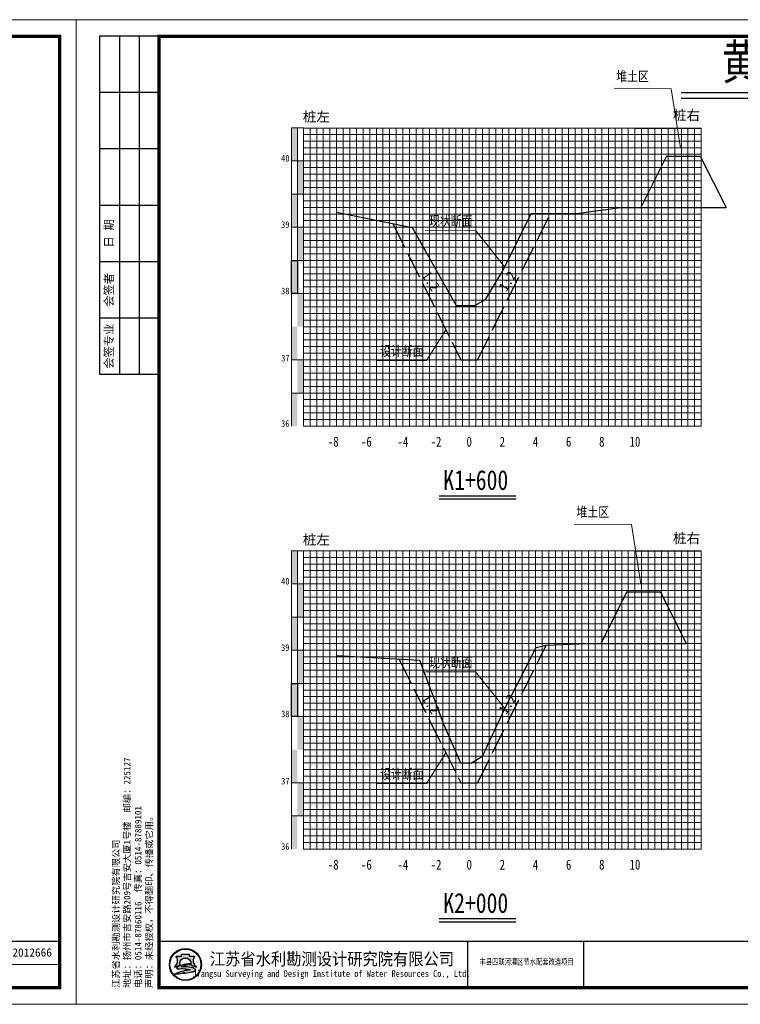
# Model space of a CAD drawing. Header units: millimetres. Extents: x -1851 to 142262423, y -629789 to 22327943.
# Tile 63 of 69: x 45664 to 45881, y 4796 to 5093. Entities that reach past the tile are written whole.
import ezdxf
from ezdxf.enums import TextEntityAlignment as Align

# ---------------------------------------------------------------- set-up
doc = ezdxf.new("R2010")
doc.units = ezdxf.units.MM
doc.linetypes.add('4415', pattern=[5, 4, -1])
for name, color, linetype, lineweight in [('2', 61, 'Continuous', 30), ('3', 8, 'Continuous', 5), ('dmx', 7, 'Continuous', 15)]:
    doc.layers.add(name, color=color, linetype=linetype, lineweight=lineweight)
doc.layers.add('DIMTEX', color=7, linetype='Continuous')
doc.layers.add('断面', color=7, linetype='Continuous')
doc.styles.add('LYJFS', font='times.ttf', dxfattribs={"width": 0.7})
doc.styles.add('STYLE2', font='txt', dxfattribs={"width": 0.8})
doc.styles.add('仿宋', font='FangSong_GB2312.ttf')
doc.styles.add('仿宋体', font='FangSong_GB2312.ttf', dxfattribs={"width": 0.8})
doc.styles.add('宋体', font='txt', dxfattribs={"height": 3.5})
doc.styles.add('等线体', font='simhei.ttf')

# ---------------------------------------------------------------- blocks, each defined once
blk = doc.blocks.new('tk')
h = blk.add_hatch(color=152)
h.dxf.hatch_style = 1
h.paths.add_polyline_path([(6876.364125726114, 854.2295714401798, 1), (6866.686434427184, 854.2295714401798, 1)])
h.paths.add_polyline_path([(6876.201261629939, 854.2295714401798, 1), (6866.84929852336, 854.2295714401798, 1)], flags=16)
h = blk.add_hatch(color=152)
h.dxf.hatch_style = 1
edge = h.paths.add_edge_path()
edge.add_arc((6873.407199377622, 851.8047045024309), 1.461698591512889, 43.31770961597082, 70.37003522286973)
edge.add_arc((6872.0275850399, 847.9366998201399), 5.568375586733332, 70.37003522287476, 84.52854590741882)
edge.add_arc((6871.440752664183, 841.8102204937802), 11.72289597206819, 84.5285459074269, 95.17746754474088)
edge.add_arc((6871.582339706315, 852.1014277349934), 1.831337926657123, 111.7965680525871, 130.9174013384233, ccw=False)
edge.add_arc((6873.47809212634, 847.3608850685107), 6.936886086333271, 98.84274785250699, 111.79656805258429, ccw=False)
edge.add_arc((6874.544451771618, 840.506451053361), 13.873772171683, 95.21036804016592, 98.84274785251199, ccw=False)
edge.add_ellipse((6871.525280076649, 854.5219636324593), major_axis=(-1.773815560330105, 0), ratio=0.8776980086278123, start_angle=172.6538623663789, end_angle=176.9129867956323)
edge.add_arc((6873.117644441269, 844.1909795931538), 10.24870363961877, 88.99992913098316, 98.52267106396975)
edge.add_arc((6872.724314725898, 846.8157053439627), 7.594670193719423, 98.5226710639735, 116.8491039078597)
edge.add_arc((6869.849912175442, 852.4939579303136), 1.230336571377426, 116.8491039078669, 139.2900683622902)
edge.add_arc((6869.065436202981, 853.1689503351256), 0.1954369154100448, 139.2900683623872, 263.050638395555)
edge.add_arc((6869.248585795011, 854.6715617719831), 1.70916902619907, 263.0506383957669, 272.136251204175)
edge.add_arc((6870.416233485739, 823.3689317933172), 29.61523112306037, 88.46268833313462, 92.13625120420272, ccw=False)
edge.add_arc((6871.07395213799, 847.876297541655), 5.099041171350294, 68.07113774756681, 88.46268833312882, ccw=False)
edge.add_arc((6875.183614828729, 831.3122526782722), 21.4080615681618, 95.91294384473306, 98.79521578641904)
edge.add_arc((6873.816328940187, 840.1492628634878), 12.46590188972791, 98.79521578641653, 117.8496747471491)
edge.add_arc((6932.315236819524, 613.7362839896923), 245.9934265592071, 104.7703900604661, 105.15790668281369, ccw=False)
edge.add_line((6869.600177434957, 851.6009245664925), (6868.796656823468, 851.2750728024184))
edge.add_arc((6890.157828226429, 754.105500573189), 99.48982566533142, 100.90627282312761, 102.39834375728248, ccw=False)
edge.add_line((6871.334059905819, 851.7983414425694), (6870.72346251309, 851.6097564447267))
edge.add_arc((6868.414090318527, 880.2016823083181), 28.68503833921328, 274.6177604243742, 279.6944367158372)
edge.add_arc((6872.474319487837, 856.4344682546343), 4.573507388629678, 279.694436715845, 287.6119267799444)
edge.add_arc((6873.358587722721, 853.648913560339), 1.650966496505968, 287.6119267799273, 311.5140981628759)
edge.add_arc((6874.270477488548, 852.6187205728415), 0.2751610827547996, 311.5140981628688, 403.3177096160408)
edge = h.paths.add_edge_path()
edge.add_arc((6875.946394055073, 855.3665725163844), 2.066422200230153, 138.9741968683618, 204.1180883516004, ccw=False)
edge.add_line((6874.387456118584, 856.7229696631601), (6872.690352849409, 856.7229696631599))
edge.add_line((6872.69035284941, 856.7229696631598), (6872.69035284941, 857.3096342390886))
edge.add_line((6872.69035284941, 857.3096342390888), (6870.360207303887, 857.3096342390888))
edge.add_line((6870.360207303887, 857.3096342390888), (6870.360207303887, 856.7229696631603))
edge.add_line((6870.360207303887, 856.7229696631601), (6868.663104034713, 856.7229696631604))
edge.add_arc((6867.104166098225, 855.3665725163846), 2.066422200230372, -24.118088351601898, 41.0258031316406, ccw=False)
edge.add_arc((6865.567634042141, 856.05447875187), 3.749914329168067, 314.34412131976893, 335.8819116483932, ccw=False)
edge.add_arc((6867.522236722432, 856.4070458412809), 3.106664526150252, 282.3877277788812, 290.1465811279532)
edge.add_arc((6864.457993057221, 864.7594382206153), 12.00340818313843, 290.1465811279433, 296.6495194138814)
edge.add_ellipse((6871.525280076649, 854.5219636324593), major_axis=(-1.773815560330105, 0), ratio=0.8776980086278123, start_angle=176.9129867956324, end_angle=378.37473811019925, ccw=False)
edge.add_ellipse((6871.525280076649, 854.5219636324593), major_axis=(-1.773815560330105, 0), ratio=0.8776980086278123, start_angle=172.653862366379, end_angle=176.9129867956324, ccw=False)
edge.add_ellipse((6871.525280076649, 854.5219636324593), major_axis=(-1.773815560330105, 0), ratio=0.8776980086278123, start_angle=161.6252618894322, end_angle=172.653862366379, ccw=False)
edge.add_arc((6878.592567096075, 864.759438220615), 12.00340818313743, 243.3504805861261, 249.853418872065)
edge.add_arc((6875.528323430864, 856.4070458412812), 3.106664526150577, 249.8534188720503, 257.61227222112)
edge.add_arc((6877.482926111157, 856.05447875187), 3.74991432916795, 204.1180883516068, 225.6558786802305, ccw=False)
at = {"lineweight": 0}
for p, q in [((6838.597780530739, 842.2295714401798), (6838.597780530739, 1139.229571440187)), ((6838.597780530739, 1139.229571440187), (7258.597780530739, 1139.229571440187)), ((7258.597780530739, 1139.229571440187), (7258.597780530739, 842.2295714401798)), ((7253.597780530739, 854.2295714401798), (7046.597780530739, 854.2295714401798)), ((7258.597780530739, 842.2295714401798), (6838.597780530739, 842.2295714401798))]:
    blk.add_line(p, q, dxfattribs=at)
for p, q in [((6863.597780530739, 1134.229571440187), (6845.597780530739, 1134.229571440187)), ((6845.597780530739, 1134.229571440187), (6845.597780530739, 1032.229571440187)), ((6851.597780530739, 1134.229571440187), (6851.597780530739, 1032.229571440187)), ((6857.597780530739, 1134.229571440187), (6857.597780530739, 1032.229571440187)), ((6863.597780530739, 1117.229571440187), (6845.597780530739, 1117.229571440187)), ((6863.597780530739, 1100.229571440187), (6845.597780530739, 1100.229571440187)), ((6863.597780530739, 1083.229571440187), (6845.597780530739, 1083.229571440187)), ((6863.597780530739, 1066.229571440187), (6845.597780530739, 1066.229571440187)), ((6863.597780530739, 1049.229571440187), (6845.597780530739, 1049.229571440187)), ((6863.597780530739, 1032.229571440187), (6845.597780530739, 1032.229571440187)), ((6956.597780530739, 861.2295714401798), (6956.597780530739, 847.2295714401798)), ((6991.597780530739, 861.2295714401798), (6991.597780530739, 847.2295714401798)), ((7046.597780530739, 861.2295714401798), (7046.597780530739, 847.2295714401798)), ((7072.597780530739, 861.2295714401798), (7072.597780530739, 847.2295714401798)), ((7091.597780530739, 861.2295714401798), (7091.597780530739, 847.2295714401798)), ((7110.597780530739, 861.2295714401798), (7110.597780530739, 847.2295714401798)), ((7129.597780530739, 861.2295714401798), (7129.597780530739, 847.2295714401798)), ((7148.597780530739, 861.2295714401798), (7148.597780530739, 847.2295714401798)), ((7167.597780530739, 861.2295714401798), (7167.597780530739, 847.2295714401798)), ((7186.597780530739, 861.2295714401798), (7186.597780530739, 847.2295714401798)), ((7204.597780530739, 861.2295714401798), (7204.597780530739, 847.2295714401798)), ((7221.597780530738, 854.2295714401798), (7221.597780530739, 847.2295714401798))]:
    blk.add_line(p, q)
at = {"lineweight": 0, "const_width": 1}
blk.add_lwpolyline([(6863.597780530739, 1134.229571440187), (7253.597780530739, 1134.229571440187), (7253.597780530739, 847.2295714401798), (6863.597780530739, 847.2295714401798)], close=True, dxfattribs=at)
at = {"lineweight": 0, "const_width": 0.4}
blk.add_lwpolyline([(7253.597780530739, 861.2295714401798), (6863.597780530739, 861.2295714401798)], dxfattribs=at)
at = {"color": 152}
for points in [[(6869.8419023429, 854.0311891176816, -0.02838203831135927), (6868.592243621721, 853.4904639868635, -0.03386732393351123), (6868.188697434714, 853.3727099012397, 0.09425397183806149), (6868.990200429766, 854.5221939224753, 0.2921547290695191), (6868.663104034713, 856.7229696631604), (6870.360207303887, 856.7229696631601), (6870.360207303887, 857.3096342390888), (6872.69035284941, 857.3096342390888), (6872.69035284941, 856.7229696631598), (6874.387456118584, 856.7229696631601, 0.29215472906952), (6874.06035972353, 854.5221939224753, 0.09425397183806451), (6874.861862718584, 853.3727099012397, -0.03386732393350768), (6874.458316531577, 853.4904639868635, -0.02838203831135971), (6873.208657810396, 854.0311891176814)], [(6873.296521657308, 854.4381220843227, 0.04157472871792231), (6871.598778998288, 854.3265098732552, 0.08013502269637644), (6869.294240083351, 853.5916630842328, 0.09823132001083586), (6868.917290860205, 853.2964201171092, 0.599439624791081), (6869.041789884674, 852.9749492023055, 0.03966424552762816), (6869.312296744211, 852.9635806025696, -0.01603031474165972), (6871.210748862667, 852.9735033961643, -0.08921046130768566), (6872.978215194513, 852.6064141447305, 0.01257694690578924), (6871.910251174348, 852.4685801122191, 0.08333285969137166), (6867.992840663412, 851.171317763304, -0.001690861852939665), (6869.600177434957, 851.6009245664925), (6868.796656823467, 851.275072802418, -0.006510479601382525), (6871.334059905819, 851.7983414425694), (6870.72346251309, 851.6097564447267, 0.02215480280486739), (6873.244469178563, 851.9262713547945, 0.03456031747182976), (6873.858117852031, 852.0753316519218, 0.1046726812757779), (6874.452855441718, 852.4126819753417, 0.4234638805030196), (6874.470673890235, 852.8074929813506, 0.1185893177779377), (6873.898248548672, 853.1814519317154, 0.06185687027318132), (6872.558528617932, 853.479704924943, 0.04649815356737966), (6870.382867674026, 853.4852866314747, -0.08362449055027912), (6870.902341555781, 853.8018397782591, -0.05658197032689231), (6872.411732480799, 854.2153190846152, -0.01585057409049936), (6873.284535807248, 854.3228965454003)]]:
    blk.add_lwpolyline(points, format="xyb", dxfattribs=at)
for radius in [4.838845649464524, 4.675981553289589]:
    blk.add_circle((6871.525280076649, 854.2295714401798), radius, dxfattribs=at)
blk.add_arc((6873.478092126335, 847.3608850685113), 6.936886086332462, 98.84274785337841, 111.7965680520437, dxfattribs=at)
for start_param, end_param in [(2.820892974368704, 6.603884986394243), (3.013378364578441, 3.087714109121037)]:
    blk.add_ellipse((6871.525280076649, 854.5219636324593), major_axis=(-1.773815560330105, 0), ratio=0.8776980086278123, start_param=start_param, end_param=end_param, dxfattribs=at)
at = {"style": '宋体'}
for s, height, width, p in [('江苏省水利勘测设计研究院有限公司', 3.75, 0.9, (6915.725099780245, 855.9804173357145)), ('丰县四联河灌区节水配套改造项目', 1.8, 0.75, (6974.43168055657, 855.1042281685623)), ('Jiangsu Surveying and Design Institute of Water Resources Co., Ltd.', 2, 0.8, (6915.552971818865, 851.2429752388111))]:
    blk.add_text(s, height=height, dxfattribs=dict(at, width=width)).set_placement(p, align=Align.MIDDLE)
at = {"style": 'LYJFS'}
for s, p in [('（阶段）', (7055.431710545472, 857.7295714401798)), ('（专业）', (7055.431710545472, 850.7295714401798))]:
    blk.add_text(s, height=2.5, dxfattribs=at).set_placement(p, align=Align.MIDDLE_CENTER)
at = {"style": '仿宋'}
blk.add_text('2018.01', height=2.5, dxfattribs=at).set_placement((7195.597780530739, 850.7295714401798), align=Align.MIDDLE)
at = {"rotation": 90}
for s, insert, char_height, attachment_point, style in [('日 期', (6848.597780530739, 1074.729571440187), 2.5, 5, '宋体'), ('会签者', (6848.597780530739, 1057.729571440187), 2.5, 5, '宋体'), ('会签专业', (6848.597780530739, 1040.729571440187), 2.5, 5, '宋体'), ('江苏省水利勘测设计研究院有限公司\\P地址：扬州市吉安路209号吉安大厦1号楼  邮编：225127\\P电话：0514-87860116  传真：0514-87889101\\P声明：未经授权，不得翻印、传播或它用。', (6861.892912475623, 847.1478961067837), 2, 7, '仿宋')]:
    blk.add_mtext(s, dxfattribs=dict(at, insert=insert, char_height=char_height, attachment_point=attachment_point, style=style))
at = {"char_height": 2.5, "attachment_point": 5, "style": '宋体'}
for s, insert in [('设计', (7065.999934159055, 857.7295714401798)), ('批 准', (7082.097780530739, 857.7295714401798)), ('核 定', (7101.035280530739, 857.701793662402)), ('审 查', (7120.028336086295, 857.702857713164)), ('校 核', (7139.063058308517, 857.7728530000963)), ('设 计', (7158.070002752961, 857.8229020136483)), ('制 图', (7177.014447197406, 857.7074956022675)), ('日 期', (7195.597780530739, 857.7295714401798)), ('甲级设计证书编号A132012666', (7229.097780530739, 857.7295714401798)), ('部分', (7065.999934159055, 850.7295714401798)), ('图 号', (7213.097780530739, 850.7295714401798))]:
    blk.add_mtext(s, dxfattribs=dict(at, insert=insert))

msp = doc.modelspace()

# ---------------------------------------------------------------- hatches: boundary and pattern name
at = {"linetype": 'Continuous'}
for points in [[(45745.86703551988, 5060.078381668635), (45747.66703551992, 5060.078381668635), (45747.66703551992, 5050.078381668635), (45745.86703551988, 5050.078381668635)], [(45747.66703551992, 5050.078381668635), (45749.46703551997, 5050.078381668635), (45749.46703551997, 5040.078381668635), (45747.66703551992, 5040.078381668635)], [(45745.86703551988, 5040.078381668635), (45747.66703551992, 5040.078381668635), (45747.66703551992, 5030.078381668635), (45745.86703551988, 5030.078381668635)], [(45747.66703551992, 5030.078381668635), (45749.46703551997, 5030.078381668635), (45749.46703551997, 5020.078381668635), (45747.66703551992, 5020.078381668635)], [(45745.86703551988, 5020.078381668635), (45747.66703551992, 5020.078381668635), (45747.66703551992, 5010.078381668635), (45745.86703551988, 5010.078381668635)], [(45747.66703551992, 5010.078381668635), (45749.46703551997, 5010.078381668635), (45749.46703551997, 5000.078381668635), (45747.66703551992, 5000.078381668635)], [(45745.86703551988, 5000.078381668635), (45747.66703551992, 5000.078381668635), (45747.66703551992, 4990.078381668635), (45745.86703551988, 4990.078381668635)], [(45747.67339627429, 4990.103106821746), (45749.47339627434, 4990.103106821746), (45749.47339627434, 4980.103106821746), (45747.67339627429, 4980.103106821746)], [(45745.86703551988, 4980.074317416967), (45747.66703551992, 4980.074317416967), (45747.66703551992, 4970.074317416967), (45745.86703551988, 4970.074317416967)], [(45745.86703551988, 4932.498381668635), (45747.66703551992, 4932.498381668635), (45747.66703551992, 4922.498381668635), (45745.86703551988, 4922.498381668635)], [(45747.66703551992, 4922.498381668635), (45749.46703551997, 4922.498381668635), (45749.46703551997, 4912.498381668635), (45747.66703551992, 4912.498381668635)], [(45745.86703551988, 4912.498381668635), (45747.66703551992, 4912.498381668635), (45747.66703551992, 4902.498381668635), (45745.86703551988, 4902.498381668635)], [(45747.66703551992, 4902.498381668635), (45749.46703551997, 4902.498381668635), (45749.46703551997, 4892.498381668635), (45747.66703551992, 4892.498381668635)], [(45745.86703551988, 4892.498381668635), (45747.66703551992, 4892.498381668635), (45747.66703551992, 4882.498381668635), (45745.86703551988, 4882.498381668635)], [(45747.66703551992, 4882.498381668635), (45749.46703551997, 4882.498381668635), (45749.46703551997, 4872.498381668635), (45747.66703551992, 4872.498381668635)], [(45745.86703551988, 4872.498381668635), (45747.66703551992, 4872.498381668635), (45747.66703551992, 4862.498381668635), (45745.86703551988, 4862.498381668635)], [(45747.67339627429, 4862.523106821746), (45749.47339627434, 4862.523106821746), (45749.47339627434, 4852.523106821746), (45747.67339627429, 4852.523106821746)], [(45745.86703551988, 4852.494317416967), (45747.66703551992, 4852.494317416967), (45747.66703551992, 4842.494317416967), (45745.86703551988, 4842.494317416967)]]:
    msp.add_hatch(color=7, dxfattribs=at).paths.add_polyline_path(points)

# ---------------------------------------------------------------- linework, layer by layer
at = {"linetype": 'Continuous', "lineweight": 20, "flags": 128}
for points in [[(45863.20756225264, 5054.001345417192), (45860.42235198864, 5071.816176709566), (45843.15082665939, 5071.98898455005)], [(45810.21739570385, 5018.078381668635), (45801.37259685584, 5029.153471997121), (45786.22120717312, 5029.127159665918)], [(45792.44877336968, 4999.114905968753), (45786.60792565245, 4989.879756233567), (45771.45653596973, 4989.853443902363)], [(45851.20756225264, 4922.567406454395), (45848.42235198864, 4940.38223774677), (45831.15082665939, 4940.555045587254)], [(45810.25857114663, 4884.917891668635), (45801.41377229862, 4895.992981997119), (45786.2623826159, 4895.966669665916)], [(45792.44877336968, 4871.534905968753), (45786.60792565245, 4862.299756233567), (45771.45653596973, 4862.273443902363)]]:
    msp.add_lwpolyline(points, dxfattribs=at)
at = {"color": 1, "linetype": '4415', "lineweight": 30, "ltscale": 2}
for points in [[(45776.39642478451, 5031.219603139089), (45796.96703551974, 4990.078381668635), (45801.96703551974, 4990.078381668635), (45824.03905873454, 5034.222428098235)], [(45778.29618055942, 4899.840091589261), (45796.96703551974, 4862.498381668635), (45801.96703551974, 4862.498381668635), (45822.72183043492, 4904.007971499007)]]:
    msp.add_lwpolyline(points, dxfattribs=at)
at = {"linetype": 'Continuous', "flags": 128}
for points in [[(45745.86703551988, 5020.078381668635), (45747.66703551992, 5020.078381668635), (45747.66703551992, 5010.078381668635), (45745.86703551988, 5010.078381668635)], [(45745.86703551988, 4892.498381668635), (45747.66703551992, 4892.498381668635), (45747.66703551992, 4882.498381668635), (45745.86703551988, 4882.498381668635)]]:
    msp.add_lwpolyline(points, close=True, dxfattribs=at)
at = {"layer": '2', "color": 7, "lineweight": 15}
for p, q in [((45849.46703551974, 5050.078381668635), (45869.46703551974, 5050.078381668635)), ((45849.46703551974, 5040.078381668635), (45869.46703551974, 5040.078381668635)), ((45849.46703551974, 5030.078381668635), (45869.46703551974, 5030.078381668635)), ((45849.46703551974, 5020.078381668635), (45869.46703551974, 5020.078381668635)), ((45849.46703551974, 5010.078381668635), (45869.46703551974, 5010.078381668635)), ((45849.46703551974, 5000.078381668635), (45869.46703551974, 5000.078381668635)), ((45849.46703551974, 4990.078381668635), (45869.46703551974, 4990.078381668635)), ((45849.46703551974, 4980.078381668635), (45869.46703551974, 4980.078381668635)), ((45849.46703551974, 4970.078381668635), (45869.46703551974, 4970.078381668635)), ((45849.46703551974, 4922.498381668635), (45869.46703551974, 4922.498381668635)), ((45849.46703551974, 4912.498381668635), (45869.46703551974, 4912.498381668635)), ((45849.46703551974, 4902.498381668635), (45869.46703551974, 4902.498381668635)), ((45849.46703551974, 4892.498381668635), (45869.46703551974, 4892.498381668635)), ((45849.46703551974, 4882.498381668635), (45869.46703551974, 4882.498381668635)), ((45849.46703551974, 4872.498381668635), (45869.46703551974, 4872.498381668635)), ((45849.46703551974, 4862.498381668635), (45869.46703551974, 4862.498381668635)), ((45849.46703551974, 4852.498381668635), (45869.46703551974, 4852.498381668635)), ((45849.46703551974, 4842.498381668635), (45869.46703551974, 4842.498381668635))]:
    msp.add_line(p, q, dxfattribs=at)
for points in [[(45749.46703551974, 5060.012281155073), (45849.46703551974, 5060.012281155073)], [(45759.46703551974, 5060.078381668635), (45759.46703551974, 4970.078381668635)], [(45769.46703551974, 5060.078381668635), (45769.46703551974, 4970.078381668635)], [(45779.46703551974, 5060.078381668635), (45779.46703551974, 4970.078381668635)], [(45789.46703551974, 5060.078381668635), (45789.46703551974, 4970.078381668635)], [(45809.46703551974, 5060.078381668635), (45809.46703551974, 4970.078381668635)], [(45819.46703551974, 5060.078381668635), (45819.46703551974, 4970.078381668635)], [(45829.46703551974, 5060.078381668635), (45829.46703551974, 4970.078381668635)], [(45839.46703551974, 5060.078381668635), (45839.46703551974, 4970.078381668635)], [(45849.46703551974, 5060.078381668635), (45849.46703551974, 4970.078381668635)], [(45859.46703551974, 5060.078381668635), (45859.46703551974, 4970.078381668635)], [(45869.46703551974, 5060.078381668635), (45869.46703551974, 4970.078381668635)], [(45749.46703551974, 5050.078381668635), (45849.46703551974, 5050.078381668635)], [(45749.46703551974, 5040.078381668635), (45849.46703551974, 5040.078381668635)], [(45749.46703551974, 5030.078381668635), (45849.46703551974, 5030.078381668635)], [(45749.46703551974, 5020.078381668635), (45849.46703551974, 5020.078381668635)], [(45749.46703551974, 5000.078381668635), (45849.46703551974, 5000.078381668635)], [(45749.46703551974, 4970.078381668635), (45849.46703551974, 4970.078381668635)], [(45749.46703551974, 4932.432281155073), (45849.46703551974, 4932.432281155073)], [(45759.46703551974, 4932.498381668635), (45759.46703551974, 4842.498381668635)], [(45769.46703551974, 4932.498381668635), (45769.46703551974, 4842.498381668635)], [(45779.46703551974, 4932.498381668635), (45779.46703551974, 4842.498381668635)], [(45789.46703551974, 4932.498381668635), (45789.46703551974, 4842.498381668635)], [(45809.46703551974, 4932.498381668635), (45809.46703551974, 4842.498381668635)], [(45819.46703551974, 4932.498381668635), (45819.46703551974, 4842.498381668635)], [(45829.46703551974, 4932.498381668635), (45829.46703551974, 4842.498381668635)], [(45839.46703551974, 4932.498381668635), (45839.46703551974, 4842.498381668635)], [(45849.46703551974, 4932.498381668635), (45849.46703551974, 4842.498381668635)], [(45859.46703551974, 4932.498381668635), (45859.46703551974, 4842.498381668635)], [(45869.46703551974, 4932.498381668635), (45869.46703551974, 4842.498381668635)], [(45749.46703551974, 4922.498381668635), (45849.46703551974, 4922.498381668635)], [(45749.46703551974, 4912.498381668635), (45849.46703551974, 4912.498381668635)], [(45749.46703551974, 4902.498381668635), (45849.46703551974, 4902.498381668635)], [(45749.46703551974, 4892.498381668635), (45849.46703551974, 4892.498381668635)], [(45749.46703551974, 4872.498381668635), (45849.46703551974, 4872.498381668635)], [(45749.46703551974, 4842.498381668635), (45849.46703551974, 4842.498381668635)]]:
    msp.add_lwpolyline(points, dxfattribs=at)
at = {"layer": '2', "color": 3, "lineweight": 15}
for points in [[(45799.46703551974, 5060.078381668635), (45799.46703551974, 4970.078381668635)], [(45799.46703551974, 4932.498381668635), (45799.46703551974, 4842.498381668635)]]:
    msp.add_lwpolyline(points, dxfattribs=at)
at = {"layer": '2', "color": 7, "lineweight": 15, "flags": 128}
for points in [[(45749.46703551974, 5010.078381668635), (45849.46703551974, 5010.078381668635)], [(45749.46703551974, 4882.498381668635), (45849.46703551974, 4882.498381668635)]]:
    msp.add_lwpolyline(points, dxfattribs=at)
at = {"layer": '2', "color": 0, "lineweight": 15}
for points in [[(45749.46703551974, 4990.078381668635), (45849.46703551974, 4990.078381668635)], [(45749.46703551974, 4980.078381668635), (45849.46703551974, 4980.078381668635)], [(45749.46703551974, 4862.498381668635), (45849.46703551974, 4862.498381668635)], [(45749.46703551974, 4852.498381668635), (45849.46703551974, 4852.498381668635)]]:
    msp.add_lwpolyline(points, dxfattribs=at)
at = {"layer": '3', "lineweight": 5}
for p, q in [((45849.46703551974, 5058.078381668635), (45869.46703551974, 5058.078381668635)), ((45849.46703551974, 5056.078381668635), (45869.46703551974, 5056.078381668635)), ((45849.46703551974, 5054.078381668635), (45869.46703551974, 5054.078381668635)), ((45849.46703551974, 5052.078381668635), (45869.46703551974, 5052.078381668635)), ((45849.46703551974, 5048.078381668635), (45869.46703551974, 5048.078381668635)), ((45849.46703551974, 5046.078381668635), (45869.46703551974, 5046.078381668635)), ((45849.46703551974, 5044.078381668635), (45869.46703551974, 5044.078381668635)), ((45849.46703551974, 5042.078381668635), (45869.46703551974, 5042.078381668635)), ((45849.46703551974, 5038.078381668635), (45869.46703551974, 5038.078381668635)), ((45849.46703551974, 5036.078381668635), (45869.46703551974, 5036.078381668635)), ((45849.46703551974, 5034.078381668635), (45869.46703551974, 5034.078381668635)), ((45849.46703551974, 5032.078381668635), (45869.46703551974, 5032.078381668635)), ((45849.46703551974, 5028.078381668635), (45869.46703551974, 5028.078381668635)), ((45849.46703551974, 5026.078381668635), (45869.46703551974, 5026.078381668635)), ((45849.46703551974, 5024.078381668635), (45869.46703551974, 5024.078381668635)), ((45849.46703551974, 5022.078381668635), (45869.46703551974, 5022.078381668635)), ((45849.46703551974, 5018.078381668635), (45869.46703551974, 5018.078381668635)), ((45849.46703551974, 5016.078381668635), (45869.46703551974, 5016.078381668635)), ((45849.46703551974, 5014.078381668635), (45869.46703551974, 5014.078381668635)), ((45849.46703551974, 5012.078381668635), (45869.46703551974, 5012.078381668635)), ((45849.46703551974, 5008.078381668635), (45869.46703551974, 5008.078381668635)), ((45849.46703551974, 5006.078381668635), (45869.46703551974, 5006.078381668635)), ((45849.46703551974, 5004.078381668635), (45869.46703551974, 5004.078381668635)), ((45849.46703551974, 5002.078381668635), (45869.46703551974, 5002.078381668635)), ((45849.46703551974, 4998.078381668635), (45869.46703551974, 4998.078381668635)), ((45849.46703551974, 4996.078381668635), (45869.46703551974, 4996.078381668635)), ((45849.46703551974, 4994.078381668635), (45869.46703551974, 4994.078381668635)), ((45849.46703551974, 4992.078381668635), (45869.46703551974, 4992.078381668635)), ((45849.46703551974, 4988.078381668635), (45869.46703551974, 4988.078381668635)), ((45849.46703551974, 4986.078381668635), (45869.46703551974, 4986.078381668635)), ((45849.46703551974, 4984.078381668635), (45869.46703551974, 4984.078381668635)), ((45849.46703551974, 4982.078381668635), (45869.46703551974, 4982.078381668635)), ((45849.46703551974, 4978.078381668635), (45869.46703551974, 4978.078381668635)), ((45849.46703551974, 4976.078381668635), (45869.46703551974, 4976.078381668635)), ((45849.46703551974, 4974.078381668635), (45869.46703551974, 4974.078381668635)), ((45849.46703551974, 4972.078381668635), (45869.46703551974, 4972.078381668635)), ((45849.46703551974, 4930.498381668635), (45869.46703551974, 4930.498381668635)), ((45849.46703551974, 4928.498381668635), (45869.46703551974, 4928.498381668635)), ((45849.46703551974, 4926.498381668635), (45869.46703551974, 4926.498381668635)), ((45849.46703551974, 4924.498381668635), (45869.46703551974, 4924.498381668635)), ((45849.46703551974, 4920.498381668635), (45869.46703551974, 4920.498381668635)), ((45849.46703551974, 4918.498381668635), (45869.46703551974, 4918.498381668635)), ((45849.46703551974, 4916.498381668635), (45869.46703551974, 4916.498381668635)), ((45849.46703551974, 4914.498381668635), (45869.46703551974, 4914.498381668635)), ((45849.46703551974, 4910.498381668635), (45869.46703551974, 4910.498381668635)), ((45849.46703551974, 4908.498381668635), (45869.46703551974, 4908.498381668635)), ((45849.46703551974, 4906.498381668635), (45869.46703551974, 4906.498381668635)), ((45849.46703551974, 4904.498381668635), (45869.46703551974, 4904.498381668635)), ((45849.46703551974, 4900.498381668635), (45869.46703551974, 4900.498381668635)), ((45849.46703551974, 4898.498381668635), (45869.46703551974, 4898.498381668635)), ((45849.46703551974, 4896.498381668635), (45869.46703551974, 4896.498381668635)), ((45849.46703551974, 4894.498381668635), (45869.46703551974, 4894.498381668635)), ((45849.46703551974, 4890.498381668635), (45869.46703551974, 4890.498381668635)), ((45849.46703551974, 4888.498381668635), (45869.46703551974, 4888.498381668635)), ((45849.46703551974, 4886.498381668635), (45869.46703551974, 4886.498381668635)), ((45849.46703551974, 4884.498381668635), (45869.46703551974, 4884.498381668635)), ((45849.46703551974, 4880.498381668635), (45869.46703551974, 4880.498381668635)), ((45849.46703551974, 4878.498381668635), (45869.46703551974, 4878.498381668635)), ((45849.46703551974, 4876.498381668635), (45869.46703551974, 4876.498381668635)), ((45849.46703551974, 4874.498381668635), (45869.46703551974, 4874.498381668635)), ((45849.46703551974, 4870.498381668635), (45869.46703551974, 4870.498381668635)), ((45849.46703551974, 4868.498381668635), (45869.46703551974, 4868.498381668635)), ((45849.46703551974, 4866.498381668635), (45869.46703551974, 4866.498381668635)), ((45849.46703551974, 4864.498381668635), (45869.46703551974, 4864.498381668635)), ((45849.46703551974, 4860.498381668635), (45869.46703551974, 4860.498381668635)), ((45849.46703551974, 4858.498381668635), (45869.46703551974, 4858.498381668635)), ((45849.46703551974, 4856.498381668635), (45869.46703551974, 4856.498381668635)), ((45849.46703551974, 4854.498381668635), (45869.46703551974, 4854.498381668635)), ((45849.46703551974, 4850.498381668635), (45869.46703551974, 4850.498381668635)), ((45849.46703551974, 4848.498381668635), (45869.46703551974, 4848.498381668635)), ((45849.46703551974, 4846.498381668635), (45869.46703551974, 4846.498381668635)), ((45849.46703551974, 4844.498381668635), (45869.46703551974, 4844.498381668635))]:
    msp.add_line(p, q, dxfattribs=at)
for points in [[(45749.46703551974, 5058.078381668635), (45849.46703551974, 5058.078381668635)], [(45751.46703551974, 5060.078381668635), (45751.46703551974, 4970.078381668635)], [(45753.46703551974, 5060.078381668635), (45753.46703551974, 4970.078381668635)], [(45755.46703551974, 5060.078381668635), (45755.46703551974, 4970.078381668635)], [(45757.46703551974, 5060.078381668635), (45757.46703551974, 4970.078381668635)], [(45761.46703551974, 5060.078381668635), (45761.46703551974, 4970.078381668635)], [(45763.46703551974, 5060.078381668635), (45763.46703551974, 4970.078381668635)], [(45765.46703551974, 5060.078381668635), (45765.46703551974, 4970.078381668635)], [(45767.46703551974, 5060.078381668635), (45767.46703551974, 4970.078381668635)], [(45771.46703551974, 5060.078381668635), (45771.46703551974, 4970.078381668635)], [(45773.46703551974, 5060.078381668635), (45773.46703551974, 4970.078381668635)], [(45775.46703551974, 5060.078381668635), (45775.46703551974, 4970.078381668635)], [(45777.46703551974, 5060.078381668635), (45777.46703551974, 4970.078381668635)], [(45781.46703551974, 5060.078381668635), (45781.46703551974, 4970.078381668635)], [(45783.46703551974, 5060.078381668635), (45783.46703551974, 4970.078381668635)], [(45785.46703551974, 5060.078381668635), (45785.46703551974, 4970.078381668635)], [(45787.46703551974, 5060.078381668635), (45787.46703551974, 4970.078381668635)], [(45791.46703551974, 5060.078381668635), (45791.46703551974, 4970.078381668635)], [(45793.46703551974, 5060.078381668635), (45793.46703551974, 4970.078381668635)], [(45795.46703551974, 5060.078381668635), (45795.46703551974, 4970.078381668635)], [(45797.46703551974, 5060.078381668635), (45797.46703551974, 4970.078381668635)], [(45801.46703551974, 5060.078381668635), (45801.46703551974, 4970.078381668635)], [(45803.46703551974, 5060.078381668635), (45803.46703551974, 4970.078381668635)], [(45805.46703551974, 5060.078381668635), (45805.46703551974, 4970.078381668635)], [(45807.46703551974, 5060.078381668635), (45807.46703551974, 4970.078381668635)], [(45811.46703551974, 5060.078381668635), (45811.46703551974, 4970.078381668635)], [(45813.46703551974, 5060.078381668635), (45813.46703551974, 4970.078381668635)], [(45815.46703551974, 5060.078381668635), (45815.46703551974, 4970.078381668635)], [(45817.46703551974, 5060.078381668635), (45817.46703551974, 4970.078381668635)], [(45821.46703551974, 5060.078381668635), (45821.46703551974, 4970.078381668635)], [(45823.46703551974, 5060.078381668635), (45823.46703551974, 4970.078381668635)], [(45825.46703551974, 5060.078381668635), (45825.46703551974, 4970.078381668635)], [(45827.46703551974, 5060.078381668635), (45827.46703551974, 4970.078381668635)], [(45831.46703551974, 5060.078381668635), (45831.46703551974, 4970.078381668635)], [(45833.46703551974, 5060.078381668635), (45833.46703551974, 4970.078381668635)], [(45835.46703551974, 5060.078381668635), (45835.46703551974, 4970.078381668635)], [(45837.46703551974, 5060.078381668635), (45837.46703551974, 4970.078381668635)], [(45841.46703551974, 5060.078381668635), (45841.46703551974, 4970.078381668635)], [(45843.46703551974, 5060.078381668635), (45843.46703551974, 4970.078381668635)], [(45845.46703551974, 5060.078381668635), (45845.46703551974, 4970.078381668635)], [(45847.46703551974, 5060.078381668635), (45847.46703551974, 4970.078381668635)], [(45851.46703551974, 5060.078381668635), (45851.46703551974, 4970.078381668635)], [(45853.46703551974, 5060.078381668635), (45853.46703551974, 4970.078381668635)], [(45855.46703551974, 5060.078381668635), (45855.46703551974, 4970.078381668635)], [(45857.46703551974, 5060.078381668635), (45857.46703551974, 4970.078381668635)], [(45861.46703551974, 5060.078381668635), (45861.46703551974, 4970.078381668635)], [(45863.46703551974, 5060.078381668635), (45863.46703551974, 4970.078381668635)], [(45865.46703551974, 5060.078381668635), (45865.46703551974, 4970.078381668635)], [(45867.46703551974, 5060.078381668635), (45867.46703551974, 4970.078381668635)], [(45749.46703551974, 5056.078381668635), (45849.46703551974, 5056.078381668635)], [(45749.46703551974, 5054.078381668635), (45849.46703551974, 5054.078381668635)], [(45749.46703551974, 5052.078381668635), (45849.46703551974, 5052.078381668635)], [(45749.46703551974, 5048.078381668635), (45849.46703551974, 5048.078381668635)], [(45749.46703551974, 5046.078381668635), (45849.46703551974, 5046.078381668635)], [(45749.46703551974, 5044.078381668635), (45849.46703551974, 5044.078381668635)], [(45749.46703551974, 5042.078381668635), (45849.46703551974, 5042.078381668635)], [(45749.46703551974, 5038.078381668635), (45849.46703551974, 5038.078381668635)], [(45749.46703551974, 5036.078381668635), (45849.46703551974, 5036.078381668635)], [(45749.46703551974, 5034.078381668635), (45849.46703551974, 5034.078381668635)], [(45749.46703551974, 5032.078381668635), (45849.46703551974, 5032.078381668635)], [(45749.46703551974, 5028.078381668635), (45849.46703551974, 5028.078381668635)], [(45749.46703551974, 5026.078381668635), (45849.46703551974, 5026.078381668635)], [(45749.46703551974, 5024.078381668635), (45849.46703551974, 5024.078381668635)], [(45749.46703551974, 5022.078381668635), (45849.46703551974, 5022.078381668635)], [(45749.46703551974, 5018.078381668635), (45849.46703551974, 5018.078381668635)], [(45749.46703551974, 5016.078381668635), (45849.46703551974, 5016.078381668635)], [(45749.46703551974, 5014.078381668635), (45849.46703551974, 5014.078381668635)], [(45749.46703551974, 5012.078381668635), (45849.46703551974, 5012.078381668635)], [(45749.46703551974, 5008.078381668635), (45849.46703551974, 5008.078381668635)], [(45749.46703551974, 5006.078381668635), (45849.46703551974, 5006.078381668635)], [(45749.46703551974, 5004.078381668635), (45849.46703551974, 5004.078381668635)], [(45749.46703551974, 5002.078381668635), (45849.46703551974, 5002.078381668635)], [(45749.46703551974, 4998.078381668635), (45849.46703551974, 4998.078381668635)], [(45749.46703551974, 4996.078381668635), (45849.46703551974, 4996.078381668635)], [(45749.46703551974, 4994.078381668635), (45849.46703551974, 4994.078381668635)], [(45749.46703551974, 4992.078381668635), (45849.46703551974, 4992.078381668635)], [(45749.46703551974, 4988.078381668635), (45849.46703551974, 4988.078381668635)], [(45749.46703551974, 4986.078381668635), (45849.46703551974, 4986.078381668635)], [(45749.46703551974, 4984.078381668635), (45849.46703551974, 4984.078381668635)], [(45749.46703551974, 4982.078381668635), (45849.46703551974, 4982.078381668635)], [(45749.46703551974, 4978.078381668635), (45849.46703551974, 4978.078381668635)], [(45749.46703551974, 4976.078381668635), (45849.46703551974, 4976.078381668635)], [(45749.46703551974, 4974.078381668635), (45849.46703551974, 4974.078381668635)], [(45749.46703551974, 4972.078381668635), (45849.46703551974, 4972.078381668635)], [(45749.46703551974, 4930.498381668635), (45849.46703551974, 4930.498381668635)], [(45751.46703551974, 4932.498381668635), (45751.46703551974, 4842.498381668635)], [(45753.46703551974, 4932.498381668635), (45753.46703551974, 4842.498381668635)], [(45755.46703551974, 4932.498381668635), (45755.46703551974, 4842.498381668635)], [(45757.46703551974, 4932.498381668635), (45757.46703551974, 4842.498381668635)], [(45761.46703551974, 4932.498381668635), (45761.46703551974, 4842.498381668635)], [(45763.46703551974, 4932.498381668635), (45763.46703551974, 4842.498381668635)], [(45765.46703551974, 4932.498381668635), (45765.46703551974, 4842.498381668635)], [(45767.46703551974, 4932.498381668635), (45767.46703551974, 4842.498381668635)], [(45771.46703551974, 4932.498381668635), (45771.46703551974, 4842.498381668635)], [(45773.46703551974, 4932.498381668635), (45773.46703551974, 4842.498381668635)], [(45775.46703551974, 4932.498381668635), (45775.46703551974, 4842.498381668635)], [(45777.46703551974, 4932.498381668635), (45777.46703551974, 4842.498381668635)], [(45781.46703551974, 4932.498381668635), (45781.46703551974, 4842.498381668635)], [(45783.46703551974, 4932.498381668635), (45783.46703551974, 4842.498381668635)], [(45785.46703551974, 4932.498381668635), (45785.46703551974, 4842.498381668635)], [(45787.46703551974, 4932.498381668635), (45787.46703551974, 4842.498381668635)], [(45791.46703551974, 4932.498381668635), (45791.46703551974, 4842.498381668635)], [(45793.46703551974, 4932.498381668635), (45793.46703551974, 4842.498381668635)], [(45795.46703551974, 4932.498381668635), (45795.46703551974, 4842.498381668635)], [(45797.46703551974, 4932.498381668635), (45797.46703551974, 4842.498381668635)], [(45801.46703551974, 4932.498381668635), (45801.46703551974, 4842.498381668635)], [(45803.46703551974, 4932.498381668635), (45803.46703551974, 4842.498381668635)], [(45805.46703551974, 4932.498381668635), (45805.46703551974, 4842.498381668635)], [(45807.46703551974, 4932.498381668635), (45807.46703551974, 4842.498381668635)], [(45811.46703551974, 4932.498381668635), (45811.46703551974, 4842.498381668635)], [(45813.46703551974, 4932.498381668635), (45813.46703551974, 4842.498381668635)], [(45815.46703551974, 4932.498381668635), (45815.46703551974, 4842.498381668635)], [(45817.46703551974, 4932.498381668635), (45817.46703551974, 4842.498381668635)], [(45821.46703551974, 4932.498381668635), (45821.46703551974, 4842.498381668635)], [(45823.46703551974, 4932.498381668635), (45823.46703551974, 4842.498381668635)], [(45825.46703551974, 4932.498381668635), (45825.46703551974, 4842.498381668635)], [(45827.46703551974, 4932.498381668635), (45827.46703551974, 4842.498381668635)], [(45831.46703551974, 4932.498381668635), (45831.46703551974, 4842.498381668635)], [(45833.46703551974, 4932.498381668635), (45833.46703551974, 4842.498381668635)], [(45835.46703551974, 4932.498381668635), (45835.46703551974, 4842.498381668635)], [(45837.46703551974, 4932.498381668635), (45837.46703551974, 4842.498381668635)], [(45841.46703551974, 4932.498381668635), (45841.46703551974, 4842.498381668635)], [(45843.46703551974, 4932.498381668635), (45843.46703551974, 4842.498381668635)], [(45845.46703551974, 4932.498381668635), (45845.46703551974, 4842.498381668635)], [(45847.46703551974, 4932.498381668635), (45847.46703551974, 4842.498381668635)], [(45851.46703551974, 4932.498381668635), (45851.46703551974, 4842.498381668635)], [(45853.46703551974, 4932.498381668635), (45853.46703551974, 4842.498381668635)], [(45855.46703551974, 4932.498381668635), (45855.46703551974, 4842.498381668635)], [(45857.46703551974, 4932.498381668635), (45857.46703551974, 4842.498381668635)], [(45861.46703551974, 4932.498381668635), (45861.46703551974, 4842.498381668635)], [(45863.46703551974, 4932.498381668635), (45863.46703551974, 4842.498381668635)], [(45865.46703551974, 4932.498381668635), (45865.46703551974, 4842.498381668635)], [(45867.46703551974, 4932.498381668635), (45867.46703551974, 4842.498381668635)], [(45749.46703551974, 4928.498381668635), (45849.46703551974, 4928.498381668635)], [(45749.46703551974, 4926.498381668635), (45849.46703551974, 4926.498381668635)], [(45749.46703551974, 4924.498381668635), (45849.46703551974, 4924.498381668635)], [(45749.46703551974, 4920.498381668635), (45849.46703551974, 4920.498381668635)], [(45749.46703551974, 4918.498381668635), (45849.46703551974, 4918.498381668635)], [(45749.46703551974, 4916.498381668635), (45849.46703551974, 4916.498381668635)], [(45749.46703551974, 4914.498381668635), (45849.46703551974, 4914.498381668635)], [(45749.46703551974, 4910.498381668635), (45849.46703551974, 4910.498381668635)], [(45749.46703551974, 4908.498381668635), (45849.46703551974, 4908.498381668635)], [(45749.46703551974, 4906.498381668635), (45849.46703551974, 4906.498381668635)], [(45749.46703551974, 4904.498381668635), (45849.46703551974, 4904.498381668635)], [(45749.46703551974, 4900.498381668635), (45849.46703551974, 4900.498381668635)], [(45749.46703551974, 4898.498381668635), (45849.46703551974, 4898.498381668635)], [(45749.46703551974, 4896.498381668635), (45849.46703551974, 4896.498381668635)], [(45749.46703551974, 4894.498381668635), (45849.46703551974, 4894.498381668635)], [(45749.46703551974, 4890.498381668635), (45849.46703551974, 4890.498381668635)], [(45749.46703551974, 4888.498381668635), (45849.46703551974, 4888.498381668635)], [(45749.46703551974, 4886.498381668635), (45849.46703551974, 4886.498381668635)], [(45749.46703551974, 4884.498381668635), (45849.46703551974, 4884.498381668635)], [(45749.46703551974, 4880.498381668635), (45849.46703551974, 4880.498381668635)], [(45749.46703551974, 4878.498381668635), (45849.46703551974, 4878.498381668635)], [(45749.46703551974, 4876.498381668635), (45849.46703551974, 4876.498381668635)], [(45749.46703551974, 4874.498381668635), (45849.46703551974, 4874.498381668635)], [(45749.46703551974, 4870.498381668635), (45849.46703551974, 4870.498381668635)], [(45749.46703551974, 4868.498381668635), (45849.46703551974, 4868.498381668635)], [(45749.46703551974, 4866.498381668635), (45849.46703551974, 4866.498381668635)], [(45749.46703551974, 4864.498381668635), (45849.46703551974, 4864.498381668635)], [(45749.46703551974, 4860.498381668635), (45849.46703551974, 4860.498381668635)], [(45749.46703551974, 4858.498381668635), (45849.46703551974, 4858.498381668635)], [(45749.46703551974, 4856.498381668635), (45849.46703551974, 4856.498381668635)], [(45749.46703551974, 4854.498381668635), (45849.46703551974, 4854.498381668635)], [(45749.46703551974, 4850.498381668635), (45849.46703551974, 4850.498381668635)], [(45749.46703551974, 4848.498381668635), (45849.46703551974, 4848.498381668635)], [(45749.46703551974, 4846.498381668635), (45849.46703551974, 4846.498381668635)], [(45749.46703551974, 4844.498381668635), (45849.46703551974, 4844.498381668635)]]:
    msp.add_lwpolyline(points, dxfattribs=at)
at = {"layer": '3', "color": 0, "lineweight": 5}
for points in [[(45745.86703551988, 4990.078381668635), (45849.46703551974, 4990.078381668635)], [(45745.86703551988, 4980.078381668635), (45849.46703551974, 4980.078381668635)], [(45745.86703551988, 4862.498381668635), (45849.46703551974, 4862.498381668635)], [(45745.86703551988, 4852.498381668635), (45849.46703551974, 4852.498381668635)]]:
    msp.add_lwpolyline(points, dxfattribs=at)
at = {"layer": 'DIMTEX', "color": 7, "linetype": 'Continuous'}
for p, q in [((45863.44484780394, 5070.727422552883), (45996.04628870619, 5070.727422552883)), ((45863.40898716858, 5069.043232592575), (45996.04628870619, 5069.043232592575))]:
    msp.add_line(p, q, dxfattribs=at)
at = {"layer": 'DIMTEX', "linetype": 'Continuous'}
for p, q in [((45790.3934130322, 4948.143674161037), (45813.57264821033, 4948.143674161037)), ((45790.3934130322, 4820.563674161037), (45813.57264821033, 4820.563674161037))]:
    msp.add_line(p, q, dxfattribs=at)
at = {"layer": 'DIMTEX', "color": 1, "linetype": 'Continuous'}
for p, q in [((45790.41390482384, 4949.10606842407), (45813.57264821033, 4949.10606842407)), ((45790.41390482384, 4821.52606842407), (45813.57264821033, 4821.52606842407))]:
    msp.add_line(p, q, dxfattribs=at)
at = {"layer": 'dmx', "linetype": 'Continuous', "lineweight": 30}
for p, q in [((45858.98902749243, 5051.564275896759), (45851.20756225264, 5036.001345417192)), ((45858.98902749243, 5051.564275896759), (45869.179876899, 5051.564275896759)), ((45869.179876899, 5051.564275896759), (45876.96134213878, 5036.001345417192)), ((45843.20756225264, 5036.001345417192), (45876.96134213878, 5036.001345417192)), ((45846.98902749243, 4920.130336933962), (45839.20756225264, 4904.567406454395)), ((45846.98902749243, 4920.130336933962), (45857.179876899, 4920.130336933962)), ((45857.179876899, 4920.130336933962), (45864.96134213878, 4904.567406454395)), ((45831.20756225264, 4904.567406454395), (45864.96134213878, 4904.567406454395))]:
    msp.add_line(p, q, dxfattribs=at)
at = {"layer": 'dmx', "linetype": 'Continuous', "lineweight": 30, "flags": 128}
for points in [[(45759.46703551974, 5034.633562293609), (45782.26140997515, 5030.036877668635), (45795.52421497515, 5006.506451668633), (45801.20823739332, 5006.52909680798), (45804.42555497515, 5008.250225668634), (45809.73364497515, 5017.100781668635), (45818.19580997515, 5034.201763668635), (45831.87331997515, 5034.250133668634), (45844.29265997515, 5035.911053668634)], [(45759.46703551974, 4900.868129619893), (45784.42960114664, 4899.505217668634), (45791.85012114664, 4880.015165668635), (45796.8127889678, 4868.498381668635), (45800.11665114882, 4868.498381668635), (45803.46703551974, 4870.498381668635), (45810.25857114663, 4884.917891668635), (45819.64194614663, 4903.322279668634), (45822.56469114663, 4904.001525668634), (45832.65478114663, 4904.415419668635)]]:
    msp.add_lwpolyline(points, dxfattribs=at)
at = {"layer": '断面'}
for p, q in [((45849.46703551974, 5060.012281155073), (45869.46703551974, 5060.012281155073)), ((45849.46703551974, 4932.432281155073), (45869.46703551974, 4932.432281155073))]:
    msp.add_line(p, q, dxfattribs=at)
at = {"layer": '断面', "color": 3, "lineweight": 15}
for points in [[(45749.46703551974, 5060.078381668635), (45745.86703551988, 5060.078381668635)], [(45745.86703551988, 5060.078381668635), (45745.86703551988, 4970.078381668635)], [(45747.66703551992, 5060.078381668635), (45747.66703551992, 5010.078381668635)], [(45749.46703551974, 5060.078381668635), (45749.46703551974, 4970.078381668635)], [(45749.46703551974, 5050.078381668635), (45745.86703551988, 5050.078381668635)], [(45749.46703551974, 5040.078381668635), (45745.86703551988, 5040.078381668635)], [(45749.46703551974, 5030.078381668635), (45745.86703551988, 5030.078381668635)], [(45749.46703551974, 5020.078381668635), (45745.86703551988, 5020.078381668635)], [(45745.86703551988, 5010.078381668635), (45749.46703551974, 5010.078381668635)], [(45749.46703551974, 4932.498381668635), (45745.86703551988, 4932.498381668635)], [(45745.86703551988, 4932.498381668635), (45745.86703551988, 4842.498381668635)], [(45747.66703551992, 4932.498381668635), (45747.66703551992, 4882.498381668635)], [(45749.46703551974, 4932.498381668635), (45749.46703551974, 4842.498381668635)], [(45749.46703551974, 4922.498381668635), (45745.86703551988, 4922.498381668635)], [(45749.46703551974, 4912.498381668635), (45745.86703551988, 4912.498381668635)], [(45749.46703551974, 4902.498381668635), (45745.86703551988, 4902.498381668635)], [(45749.46703551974, 4892.498381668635), (45745.86703551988, 4892.498381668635)], [(45745.86703551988, 4882.498381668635), (45749.46703551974, 4882.498381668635)]]:
    msp.add_lwpolyline(points, dxfattribs=at)
at = {"layer": '断面', "color": 7, "lineweight": 15}
for points in [[(45749.46703551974, 5010.078381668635), (45849.46703551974, 5010.078381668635)], [(45749.46703551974, 4882.498381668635), (45849.46703551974, 4882.498381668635)]]:
    msp.add_lwpolyline(points, dxfattribs=at)

# ---------------------------------------------------------------- block references
at = {"layer": '断面'}
for p in [(38422.34925498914, 3953.461272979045), (38842.34925498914, 3953.461272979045)]:
    msp.add_blockref('tk', p, dxfattribs=at)

# ---------------------------------------------------------------- texts
at = {"style": '等线体'}
for s, p in [('桩左', (45749.29381622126, 5061.91383152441)), ('桩右', (45860.91228805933, 5062.371929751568)), ('桩左', (45749.29381622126, 4934.33383152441)), ('桩右', (45860.91228805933, 4934.791929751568))]:
    msp.add_text(s, height=3, dxfattribs=at).set_placement(p)
at = {"linetype": 'Continuous', "char_height": 3, "attachment_point": 1, "style": '仿宋体'}
for s, insert, width in [('堆土区', (45843.84076658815, 5077.137676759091), 18.82471715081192), ('现状断面', (45787.36006160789, 5033.502110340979), 37.93252298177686), ('设计断面', (45772.5953904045, 4994.228394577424), 37.93252298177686), ('堆土区', (45831.84076658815, 4945.703737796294), 18.82471715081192), ('现状断面', (45787.40123705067, 4900.341620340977), 37.93252298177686), ('设计断面', (45772.5953904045, 4866.648394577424), 37.93252298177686)]:
    msp.add_mtext(s, dxfattribs=dict(at, insert=insert, width=width))
at = {"layer": 'DIMTEX', "color": 7, "linetype": 'Continuous', "style": 'STYLE2', "width": 0.8}
msp.add_text('黄楼中沟清淤断面图', height=10.5, dxfattribs=at).set_placement((45875.77594644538, 5074.686426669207))
at = {"layer": 'DIMTEX', "linetype": 'Continuous', "style": 'STYLE2', "width": 0.8}
for s, p in [('K1+600', (45791.66011241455, 4950.831702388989)), ('K2+000', (45791.66011241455, 4823.25170238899))]:
    msp.add_text(s, height=6, dxfattribs=at).set_placement(p)
at = {"layer": '断面', "color": 7, "style": '等线体', "width": 0.8}
for s, p in [('40', (45742.76931045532, 5049.302186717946)), ('39', (45742.74463599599, 5029.269544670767)), ('38', (45742.74463599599, 5009.269544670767)), ('37', (45742.77967591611, 4989.009118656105)), ('36', (45742.74463599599, 4969.265480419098)), ('40', (45742.76931045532, 4921.722186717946)), ('39', (45742.74463599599, 4901.689544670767)), ('38', (45742.74463599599, 4881.689544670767)), ('37', (45742.77967591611, 4861.429118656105)), ('36', (45742.74463599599, 4841.685480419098))]:
    msp.add_text(s, height=2, dxfattribs=at).set_placement(p, align=Align.BOTTOM_LEFT)
at = {"layer": '断面', "color": 7, "style": '仿宋体'}
for rotation, p in [(301.9850291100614, (45787.90492875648, 5013.830094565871)), (58.01497088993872, (45811.02914228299, 5013.830094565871)), (301.9850291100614, (45787.90492875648, 4886.250094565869)), (58.01497088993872, (45811.02914228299, 4886.250094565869))]:
    msp.add_text('1:2', height=3, rotation=rotation, dxfattribs=at).set_placement(p, align=Align.MIDDLE)
at = {"layer": '断面', "color": 7, "style": '等线体', "width": 0.8}
for s, p in [('-8', (45758.45693193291, 4965.385575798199)), ('-6', (45768.45693193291, 4965.385575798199)), ('-4', (45779.46703551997, 4965.385575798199)), ('-2', (45789.46703551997, 4965.385575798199)), ('0', (45799.46703551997, 4965.385575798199)), ('2', (45809.46703551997, 4965.385575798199)), ('4', (45819.46703551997, 4965.385575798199)), ('6', (45829.46703551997, 4965.385575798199)), ('8', (45839.46703551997, 4965.385575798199)), ('10', (45849.46703551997, 4965.385575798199)), ('-8', (45758.45693193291, 4837.805575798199)), ('-6', (45768.45693193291, 4837.805575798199)), ('-4', (45779.46703551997, 4837.805575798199)), ('-2', (45789.46703551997, 4837.805575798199)), ('0', (45799.46703551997, 4837.805575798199)), ('2', (45809.46703551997, 4837.805575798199)), ('4', (45819.46703551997, 4837.805575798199)), ('6', (45829.46703551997, 4837.805575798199)), ('8', (45839.46703551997, 4837.805575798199)), ('10', (45849.46703551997, 4837.805575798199))]:
    msp.add_text(s, height=3, dxfattribs=at).set_placement(p, align=Align.MIDDLE)

doc.saveas('drawing.dxf')
